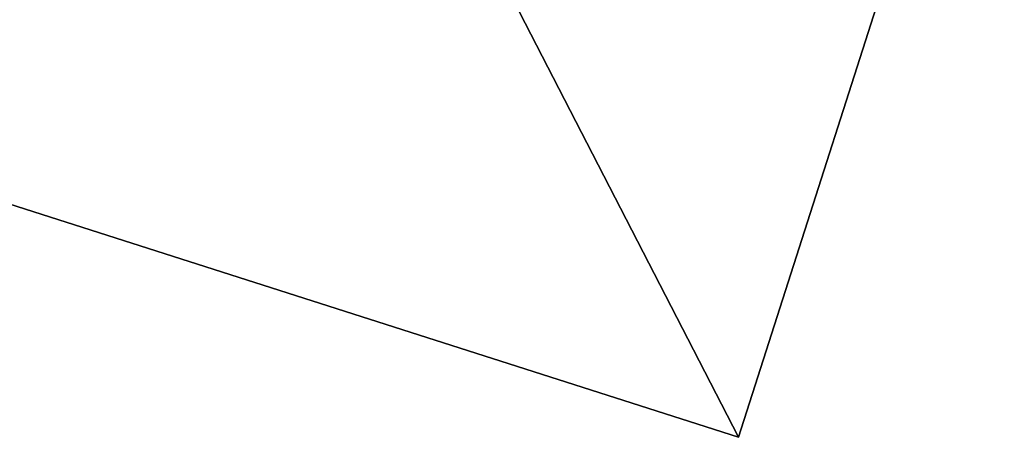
# Model space of a CAD drawing. Header units: millimetres. Extents: x -336 to 335, y 1 to 253.
# Tile 102 of 155: x 217 to 296, y 1 to 35. Entities that reach past the tile are written whole.
import ezdxf

# ---------------------------------------------------------------- set-up
doc = ezdxf.new("R2010")
doc.units = ezdxf.units.MM
doc.header["$LTSCALE"] = 25.4
doc.layers.get('0').update_dxf_attribs({"true_color": 0xff5454})

# ---------------------------------------------------------------- blocks, each defined once
blk = doc.blocks.new('COBA-ANTIQUE-III-9043.STL')
at = {"color": 39, "true_color": 0x42361f}
mesh = blk.add_polyface(dxfattribs=at)
corners = [(144.719, 252.715, 161.661), (274.215, 1.257, 161.661), (83.738, 62.238, 161.661), (335.196, 191.734, 161.661)]
mesh.append_faces([[corners[k] for k in face] for face in [(0, 1, 2), (1, 0, 3)]], dxfattribs={"vtx0": -1, "color": 39})
mesh = blk.add_polyface(dxfattribs=at)
corners = [(274.215, 1.257, 167.061), (144.719, 252.715, 167.061), (83.738, 62.238, 167.061), (335.196, 191.734, 167.061)]
mesh.append_faces([[corners[k] for k in face] for face in [(0, 1, 2), (1, 0, 3)]], dxfattribs={"vtx0": -1, "color": 39})
at = {"color": 29, "true_color": 0x40301e}
mesh = blk.add_polyface(dxfattribs=at)
corners = [(335.196, 191.734, 161.661), (274.215, 1.257, 167.061), (274.215, 1.257, 161.661), (335.196, 191.734, 167.061)]
mesh.append_faces([[corners[k] for k in face] for face in [(0, 1, 2), (1, 0, 3)]], dxfattribs={"vtx0": -1, "color": 29})
mesh = blk.add_polyface(dxfattribs=at)
corners = [(274.215, 1.257, 167.061), (83.738, 62.238, 161.661), (274.215, 1.257, 161.661), (83.738, 62.238, 167.061)]
mesh.append_faces([[corners[k] for k in face] for face in [(0, 1, 2), (1, 0, 3)]], dxfattribs={"vtx0": -1, "color": 29})

msp = doc.modelspace()

# ---------------------------------------------------------------- block references
at = {"color": 0}
msp.add_blockref('COBA-ANTIQUE-III-9043.STL', (0, 0), dxfattribs=at)

doc.saveas('drawing.dxf')
